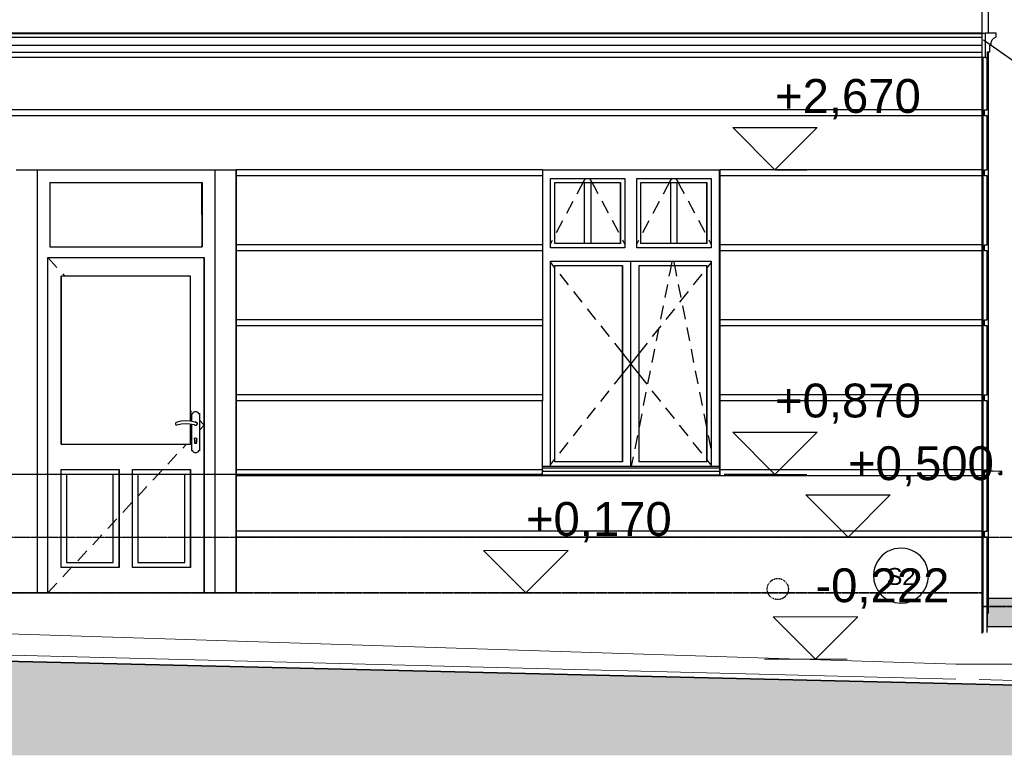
# Model space of a CAD drawing. Header units: millimetres. Extents: x -29001 to 109416, y -1251 to 13451.
# Tile 139 of 163: x -5852 to -31, y -790 to 3558. Entities that reach past the tile are written whole.
import ezdxf

# ---------------------------------------------------------------- set-up
doc = ezdxf.new("R2010")
doc.units = ezdxf.units.MM
doc.header["$MEASUREMENT"] = 0
doc.linetypes.add('čárkovaná 3', pattern=[1.5, 1, -0.5])
doc.linetypes.add('Čárkovaná S', pattern=[2.5, 1.5, -1])
for name, color, linetype in [('POHLED JIŽNÍ_1_Konstrukce - nosné', 7, 'Continuous'), ('POHLED JIŽNÍ_1_Kóty - SP', 7, 'Continuous'), ('POHLED JIŽNÍ_1_Nové_3D prvky fasada stavajici', 7, 'Continuous'), ('POHLED JIŽNÍ_1_Nové_Konstrukce - nenosné', 7, 'Continuous'), ('POHLED JIŽNÍ_1_Nové_Konstrukce - nosné', 7, 'Continuous'), ('POHLED JIŽNÍ_1_Nové_Konstrukce - střechy a skořepiny', 7, 'Continuous'), ('POHLED JIŽNÍ_1_Nové_Kresby a obrázky', 7, 'Continuous'), ('POHLED JIŽNÍ_1_Nové_Kóty - SP', 7, 'Continuous'), ('POHLED JIŽNÍ_1_Nové_Popis', 7, 'Continuous'), ('POHLED JIŽNÍ_1_Situace - terén', 7, 'Continuous'), ('POHLED JIŽNÍ_1_Výplně – Řezové', 7, 'Continuous')]:
    doc.layers.add(name, color=color, linetype=linetype)
doc.styles.add('GENEROVANÝ_STYL_1', font='txt')
doc.styles.add('GENEROVANÝ_STYL_3', font='txt')

msp = doc.modelspace()

# ---------------------------------------------------------------- hatches: boundary and pattern name
at = {"layer": 'POHLED JIŽNÍ_1_Nové_Konstrukce - střechy a skořepiny', "linetype": 'Continuous', "lineweight": 0, "true_color": 0xd8c3c3}
msp.add_hatch(color=9, dxfattribs=at).paths.add_polyline_path([(927.3, -30), (927.3, 140), (-130.9, 140), (-130.9, -30)])
at = {"layer": 'POHLED JIŽNÍ_1_Výplně – Řezové', "linetype": 'Continuous', "lineweight": 0, "true_color": 0x262626}
msp.add_hatch(color=250, dxfattribs=at).paths.add_polyline_path([(-27829.5, 285), (-27904.9, 285.9), (-27904.9, -789.6), (2949, -789.6), (2949, -448.2), (2747.7, -443.5), (-115.4, -370.9)])

# ---------------------------------------------------------------- linework, layer by layer
at = {"layer": 'POHLED JIŽNÍ_1_Konstrukce - nosné', "color": 7, "linetype": 'Continuous', "lineweight": 13}
for p, q in [((-335.6, 3480), (-335.6, 3475.2)), ((-325.2, 3475.2), (-325.2, 3480))]:
    msp.add_line(p, q, dxfattribs=at)
at = {"layer": 'POHLED JIŽNÍ_1_Konstrukce - nosné', "color": 7, "linetype": 'čárkovaná 3', "lineweight": 35}
for p, q in [((-162.2, 170), (-7266.4, 170)), ((-162.2, 90), (2869.3, 90))]:
    msp.add_line(p, q, dxfattribs=at)
at = {"layer": 'POHLED JIŽNÍ_1_Kóty - SP', "color": 154, "linetype": 'Continuous', "lineweight": 13}
for p, q in [((-2859.1, 170), (-3109.1, 420)), ((-3109.1, 420), (-2609.1, 420)), ((-2609.1, 420), (-2859.1, 170)), ((-2859.1, 170), (-3159.1, 170)), ((-2859.1, 170), (-2671.6, 170)), ((-1147.5, -222), (-1397.5, 28)), ((-1397.5, 28), (-897.5, 28)), ((-897.5, 28), (-1147.5, -222)), ((-1147.5, -222), (-1447.5, -222)), ((-1147.5, -222), (-960, -222))]:
    msp.add_line(p, q, dxfattribs=at)
at = {"layer": 'POHLED JIŽNÍ_1_Nové_3D prvky fasada stavajici', "color": 1, "linetype": 'Continuous', "lineweight": 25}
for p, q in [((-126.4, 4125.2), (-126.4, 3478.8)), ((-126.4, 3368.1), (-126.4, 892)), ((-126.4, 892), (-126.4, 891.7)), ((-126.4, 891.7), (-126.4, 49.1))]:
    msp.add_line(p, q, dxfattribs=at)
at = {"layer": 'POHLED JIŽNÍ_1_Nové_Konstrukce - nenosné', "color": 1, "linetype": 'Continuous', "lineweight": 25}
for p, q in [((-131.1, 480), (-126.4, 480)), ((-131.1, 310), (-126.4, 310)), ((-131.1, 140), (-126.4, 140))]:
    msp.add_line(p, q, dxfattribs=at)
at = {"layer": 'POHLED JIŽNÍ_1_Nové_Konstrukce - nosné', "color": 1, "linetype": 'Continuous', "lineweight": 25}
for p, q in [((-162.2, 3480), (-162.2, 6830)), ((-15759.2, 3480), (-162.2, 3480)), ((-162, 3475.2), (-15759.2, 3475.2)), ((-162, 3452.5), (-15759.2, 3452.5)), ((-323.5, 3475.2), (-323.5, 3480)), ((-163.5, 3480), (-163.5, 3475.2)), ((-163.5, 3478.8), (-143.4, 3478.8)), ((-162, 3452.5), (-162, 3475.2)), ((-162, 3446.1), (-162, 3452.5)), ((-162, 3434.8), (-162, 3446.1)), ((-162, 3420.2), (-162, 3434.8)), ((-143.4, 3478.8), (-143.4, 3334.7)), ((-78.4, 3478.8), (-143.4, 3478.8)), ((-108.9, 3423.8), (-103.4, 3438.4)), ((-103.4, 3438.4), (-92.7, 3449.7)), ((-92.7, 3449.7), (-78.5, 3456.1)), ((-78.5, 3456.1), (-78.4, 3478.8)), ((-162, 3404.7), (-15759.2, 3404.7)), ((-162.1, 3364.6), (-162.1, 3404.7)), ((-162, 3404.7), (-162, 3420.2)), ((-117.1, 3368.2), (-117.2, 3408.3)), ((-117.2, 3408.3), (-108.4, 3408.3)), ((-108.4, 3408.3), (-108.9, 3423.8)), ((-162.1, 3364.6), (-15759.2, 3364.6)), ((-162.1, 3364.5), (-15759.2, 3364.5)), ((-162, 3334.7), (-10060.3, 3334.7)), ((-162.1, 3334.7), (-162.1, 3364.5)), ((-162, 3024.8), (-162, 3334.7)), ((-162, 3334.7), (-157.8, 3334.7)), ((-157.8, 3334.7), (-157.7, -63.9)), ((-143.4, 3334.7), (-157.8, 3334.7)), ((-143.4, 3334.7), (-130.9, 3334.7)), ((-131.2, 3024.8), (-131.2, 3334.7)), ((-130.9, 3368.1), (-117.1, 3368.2)), ((-130.9, 3334.7), (-130.9, 3368.1)), ((-162, 3024.8), (-10060.3, 3024.8)), ((-162, 2989.1), (-10060.3, 2989.1)), ((-162, 2989.1), (-162, 3024.8)), ((-162, 2670), (-162, 2989.1)), ((-147.3, 2989.1), (-147.3, 3024.8)), ((-147.3, 3024.8), (-131.2, 3024.8)), ((-131.2, 2989.1), (-147.3, 2989.1)), ((-131.2, 2670), (-131.2, 2989.1)), ((-5872.5, 2670), (-4573, 2670)), ((-5747.4, 170), (-5747.4, 2670)), ((-4699.1, 2670), (-4699.1, 2594.9)), ((-4697.4, 2670), (-4697.4, 170)), ((-4573.1, 170), (-4573.1, 2670)), ((-2761.8, 2670), (-4573, 2670)), ((-4573, 2670), (-4573, 2634.3)), ((-4573, 2634.3), (-4573, 2227.1)), ((-2761.8, 2634.3), (-4573, 2634.3)), ((-2761.8, 2670), (-2761.8, 2634.3)), ((-2761.8, 2670), (-1711.8, 2670)), ((-2761.8, 2634.3), (-2761.8, 2227.1)), ((-2713.8, 2210), (-2713.8, 2620)), ((-2713.8, 2620), (-2273.8, 2620)), ((-2520.5, 2595), (-2507.2, 2620)), ((-2467.2, 2595), (-2480.6, 2620)), ((-2273.9, 2620), (-2273.9, 2210)), ((-2273.8, 2620), (-2273.8, 2210)), ((-2203.8, 2210), (-2203.8, 2620)), ((-2203.8, 2620), (-1763.8, 2620)), ((-2010.5, 2595), (-1997.2, 2620)), ((-1957.2, 2595), (-1970.6, 2620)), ((-1763.9, 2620), (-1763.9, 2210)), ((-1763.8, 2620), (-1763.8, 2210)), ((-1713.8, 920), (-1713.8, 2670)), ((-1713.2, 2670), (-1713.2, 900)), ((-1713.1, 898.3), (-1713.1, 2670)), ((-1712.8, 2670), (-1712.8, 891.9)), ((-1711.9, 870), (-1711.9, 2670)), ((-162, 2670), (-1711.8, 2670)), ((-1711.8, 2670), (-1711.8, 2634.3)), ((-1711.8, 2634.3), (-1711.8, 2227.1)), ((-162, 2634.3), (-1711.8, 2634.3)), ((-162, 2634.3), (-162, 2670)), ((-162, 2227.1), (-162, 2634.3)), ((-147.3, 2634.3), (-147.3, 2670)), ((-147.3, 2670), (-131.2, 2670)), ((-131.2, 2634.3), (-147.3, 2634.3)), ((-131.2, 2227.1), (-131.2, 2634.3)), ((-5674.1, 2595), (-4774.1, 2595)), ((-5674.1, 2594.9), (-5674.1, 2595)), ((-5674.1, 2594.9), (-5674.1, 2215)), ((-4774.1, 2595), (-4774.2, 2595)), ((-4774.2, 2595), (-4774.2, 2594.9)), ((-4774.1, 2215), (-4774.2, 2594.9)), ((-4774.2, 2594.9), (-4774.1, 2594.9)), ((-4774.1, 2594.9), (-4774.1, 2215)), ((-4699.1, 2594.9), (-4699.1, 170)), ((-2688.9, 2235), (-2688.9, 2595)), ((-2688.9, 2595), (-2298.9, 2595)), ((-2555.5, 2529.2), (-2531.5, 2574.4)), ((-2531.5, 2574.4), (-2520.5, 2595)), ((-2513.9, 2595), (-2513.9, 2235)), ((-2473.9, 2235), (-2473.9, 2595)), ((-2456.3, 2574.4), (-2467.2, 2595)), ((-2432.2, 2529.2), (-2456.3, 2574.4)), ((-2298.9, 2595), (-2298.9, 2235)), ((-2298.9, 2235), (-2298.9, 2595)), ((-2178.9, 2235), (-2178.9, 2595)), ((-2178.9, 2595), (-1788.9, 2595)), ((-2045.5, 2529.2), (-2021.5, 2574.4)), ((-2021.5, 2574.4), (-2010.5, 2595)), ((-2003.9, 2595), (-2003.9, 2235)), ((-1963.9, 2235), (-1963.9, 2595)), ((-1946.3, 2574.4), (-1957.2, 2595)), ((-1922.2, 2529.2), (-1946.3, 2574.4)), ((-1788.9, 2595), (-1788.9, 2235)), ((-1788.9, 2235), (-1788.9, 2595)), ((-2616.6, 2414.5), (-2579, 2485.1)), ((-2371.1, 2414.5), (-2408.7, 2485.1)), ((-2106.7, 2414.5), (-2069, 2485.1)), ((-1861.1, 2414.5), (-1898.7, 2485.1)), ((-2677.8, 2299.7), (-2640.2, 2370.4)), ((-2310, 2299.7), (-2347.6, 2370.4)), ((-2167.8, 2299.7), (-2130.2, 2370.4)), ((-1800, 2299.7), (-1837.6, 2370.4)), ((-5674, 2215), (-5674.1, 2215)), ((-5674, 2215), (-4774.2, 2215)), ((-4774.2, 2215), (-4774.1, 2215)), ((-4573, 2227.1), (-4573, 2191.5)), ((-2761.8, 2227.1), (-4573, 2227.1)), ((-2761.8, 2227.1), (-2761.8, 2191.5)), ((-2713.8, 2232), (-2701.3, 2255.6)), ((-2298.9, 2235), (-2688.9, 2235)), ((-2273.9, 2231.9), (-2286.5, 2255.6)), ((-2203.8, 2232), (-2191.3, 2255.6)), ((-1788.9, 2235), (-2178.9, 2235)), ((-1763.9, 2231.9), (-1776.5, 2255.6)), ((-1711.8, 2227.1), (-1711.8, 2191.5)), ((-162, 2227.1), (-1711.8, 2227.1)), ((-162, 2191.5), (-162, 2227.1)), ((-147.2, 2191.5), (-147.2, 2227.1)), ((-147.2, 2227.1), (-131.2, 2227.1)), ((-4573, 2191.5), (-4573, 1784.1)), ((-2761.8, 2191.5), (-4573, 2191.5)), ((-2761.8, 2191.5), (-2761.8, 1784.1)), ((-2273.8, 2210), (-2713.8, 2210)), ((-1763.8, 2210), (-2203.8, 2210)), ((-1711.8, 2191.5), (-1711.8, 1784.1)), ((-162, 2191.5), (-1711.8, 2191.5)), ((-162, 1784.1), (-162, 2191.5)), ((-131.2, 2191.5), (-147.2, 2191.5)), ((-131.2, 1784.1), (-131.2, 2191.5)), ((-5686.1, 170), (-5686.1, 2152)), ((-5686.1, 2152), (-5674.1, 2152)), ((-5686.1, 2151.9), (-5631.6, 2093.5)), ((-5674.1, 2152), (-4774.1, 2152)), ((-4774.1, 2152), (-4762.1, 2152)), ((-4762.2, 2042), (-4762.2, 2152)), ((-4762.1, 2152), (-4762.1, 170)), ((-2713.8, 920), (-2713.8, 2130)), ((-2713.8, 2130), (-1763.8, 2130)), ((-2713.8, 2123.4), (-2689.1, 2092.3)), ((-2688.9, 945), (-2688.9, 2105)), ((-2688.9, 2105), (-2288.9, 2105)), ((-2288.9, 2105), (-2288.9, 945)), ((-2288.9, 945), (-2288.9, 2105)), ((-2238.9, 920), (-2238.9, 2130)), ((-2188.9, 945), (-2188.9, 2105)), ((-2188.9, 2105), (-1788.9, 2105)), ((-2004.4, 2076.5), (-1998.8, 2105)), ((-1998.8, 2105), (-1993.8, 2130)), ((-1979, 2105), (-1983.9, 2130)), ((-1973.3, 2076.5), (-1979, 2105)), ((-1788.9, 2105), (-1788.9, 945)), ((-1788.9, 945), (-1788.9, 2105)), ((-1763.9, 2123.5), (-1788.6, 2092.3)), ((-1763.9, 2130), (-1763.9, 920)), ((-1763.8, 2130), (-1763.8, 920)), ((-5606.2, 1050), (-5606.2, 2042)), ((-4842.1, 2042), (-5606.1, 2042)), ((-5606.1, 2042), (-5606.1, 1050)), ((-5597.5, 2056.9), (-5583.6, 2042)), ((-4842.1, 1185), (-4842.1, 2042)), ((-4762.2, 320), (-4762.2, 2042)), ((-2658.1, 2053.2), (-2608.3, 1990.5)), ((-2011.2, 2042.6), (-2004.4, 2076.5)), ((-1966.6, 2042.6), (-1973.3, 2076.5)), ((-1819.7, 2053.2), (-1869.4, 1990.5)), ((-2036.5, 1915.1), (-2020.9, 1993.6)), ((-1941.3, 1915.1), (-1956.8, 1993.6)), ((-2577.2, 1951.3), (-2527.5, 1888.7)), ((-1900.5, 1951.3), (-1950.2, 1888.7)), ((-2061.8, 1787.6), (-2046.2, 1866.1)), ((-1916, 1787.6), (-1931.5, 1866.1)), ((-2496.4, 1849.5), (-2446.7, 1786.9)), ((-1981.3, 1849.5), (-2031.1, 1786.9)), ((-2761.8, 1784.1), (-4573, 1784.1)), ((-4573, 1784.1), (-4573, 1748.5)), ((-2761.8, 1748.5), (-4573, 1748.5)), ((-4573, 1748.5), (-4573, 1341.5)), ((-2761.8, 1784.1), (-2761.8, 1748.5)), ((-2761.8, 1748.5), (-2761.8, 1341.5)), ((-2415.6, 1747.7), (-2365.9, 1685)), ((-2062.1, 1747.7), (-2111.9, 1685)), ((-162, 1784.1), (-1711.8, 1784.1)), ((-1711.8, 1784.1), (-1711.8, 1748.5)), ((-162, 1748.5), (-1711.8, 1748.5)), ((-1711.8, 1748.5), (-1711.8, 1341.5)), ((-162, 1748.5), (-162, 1784.1)), ((-162, 1341.5), (-162, 1748.5)), ((-147.2, 1784.1), (-131.2, 1784.1)), ((-147.2, 1748.5), (-147.2, 1784.1)), ((-131.1, 1748.5), (-147.2, 1748.5)), ((-131.1, 1341.5), (-131.1, 1748.5)), ((-2087.1, 1660.1), (-2071.5, 1738.6)), ((-1890.7, 1660.1), (-1906.2, 1738.6)), ((-2334.8, 1645.9), (-2288.9, 1588)), ((-2143, 1645.9), (-2188.9, 1588)), ((-2288.9, 1588), (-2288.6, 1587.7)), ((-2288.6, 1587.7), (-2238.9, 1525)), ((-2189.1, 1587.7), (-2238.9, 1525)), ((-2188.9, 1588), (-2189.1, 1587.7)), ((-2112.4, 1532.6), (-2096.8, 1611)), ((-1865.4, 1532.6), (-1880.9, 1611)), ((-2288.6, 1462.3), (-2238.9, 1525)), ((-2189.1, 1462.3), (-2238.9, 1525)), ((-2334.8, 1404.1), (-2288.9, 1462)), ((-2288.9, 1462), (-2288.6, 1462.3)), ((-2188.9, 1462), (-2189.1, 1462.3)), ((-2143, 1404.1), (-2188.9, 1462)), ((-2137.7, 1405.1), (-2122.1, 1483.5)), ((-1840.1, 1405.1), (-1855.6, 1483.5)), ((-2761.8, 1341.5), (-4573, 1341.5)), ((-4573, 1341.5), (-4573, 1305.8)), ((-2761.8, 1341.5), (-2761.8, 1305.8)), ((-2415.6, 1302.3), (-2365.9, 1365)), ((-2163, 1277.5), (-2147.4, 1356)), ((-2062.1, 1302.3), (-2111.9, 1365)), ((-1814.8, 1277.5), (-1830.3, 1356)), ((-162, 1341.5), (-1711.8, 1341.5)), ((-1711.8, 1341.5), (-1711.8, 1305.8)), ((-162, 1305.8), (-162, 1341.5)), ((-147.2, 1305.8), (-147.2, 1341.5)), ((-147.2, 1341.5), (-131.1, 1341.5)), ((-2761.8, 1305.8), (-4573, 1305.8)), ((-4573, 1305.8), (-4573, 898.5)), ((-2761.8, 898.5), (-2761.8, 1305.8)), ((-162, 1305.8), (-1711.8, 1305.8)), ((-1711.8, 1305.8), (-1711.8, 898.5)), ((-162, 898.5), (-162, 1305.8)), ((-131.1, 1305.8), (-147.2, 1305.8)), ((-131.1, 898.5), (-131.1, 1305.8)), ((-4842.1, 1246.8), (-4833.7, 1237.8)), ((-4834.7, 1183.3), (-4834.7, 1230)), ((-4834.7, 1183.3), (-4834.7, 1230)), ((-4834.7, 1230), (-4829, 1230)), ((-4829, 1230), (-4824.4, 1237.6)), ((-4829, 1230), (-4824.3, 1237.6)), ((-4824.4, 1237.6), (-4816.6, 1242)), ((-4824.3, 1237.6), (-4816.6, 1242)), ((-4816.6, 1242), (-4807.7, 1242)), ((-4807.7, 1242), (-4800, 1237.6)), ((-4800, 1237.6), (-4795.4, 1230)), ((-4795.4, 1230), (-4789.7, 1230)), ((-4789.7, 1230), (-4789.7, 1010)), ((-2496.4, 1200.5), (-2446.7, 1263.1)), ((-2188.3, 1150), (-2172.7, 1228.5)), ((-1981.3, 1200.5), (-2031.1, 1263.1)), ((-1789.5, 1150), (-1805, 1228.5)), ((-4930.7, 1173.6), (-4931.4, 1168.1)), ((-4930.7, 1173.6), (-4931.4, 1168.1)), ((-4931.4, 1168.1), (-4928, 1163.6)), ((-4931.4, 1168.1), (-4928, 1163.6)), ((-4926.3, 1177.2), (-4930.7, 1173.6)), ((-4926.3, 1177.2), (-4930.7, 1173.6)), ((-4899.3, 1184.3), (-4926.3, 1177.2)), ((-4926.3, 1177.2), (-4926.3, 1177.2)), ((-4922.5, 1162.6), (-4897.4, 1169.2)), ((-4871.4, 1187.1), (-4899.3, 1184.3)), ((-4899.3, 1184.3), (-4899.3, 1184.3)), ((-4897.4, 1169.2), (-4871.6, 1171.7)), ((-4871.7, 1171.7), (-4871.6, 1171.7)), ((-4871.6, 1171.7), (-4845.8, 1170.2)), ((-4843.5, 1185.3), (-4871.4, 1187.1)), ((-4845.8, 1170.2), (-4845.8, 1170.2)), ((-4845.8, 1170.2), (-4820.5, 1164.7)), ((-4816.3, 1179.1), (-4843.5, 1185.3)), ((-4842.1, 1050), (-4842.1, 1169.4)), ((-4834.7, 1010), (-4834.7, 1167.8)), ((-4834.7, 1010), (-4834.7, 1167.8)), ((-4820.5, 1164.7), (-4815.6, 1160.6)), ((-4820.5, 1164.7), (-4815.5, 1160.6)), ((-4809.9, 1179.8), (-4816.3, 1179.1)), ((-4816.3, 1179.1), (-4816.3, 1179.1)), ((-4814.4, 1179.3), (-4812.2, 1180)), ((-4812.1, 1180), (-4811, 1179.6)), ((-4804.4, 1176.4), (-4809.9, 1179.8)), ((-4808.1, 1178.7), (-4806.3, 1178.1)), ((-4806.3, 1178.1), (-4805.6, 1177.1)), ((-4802.1, 1170.4), (-4804.4, 1176.4)), ((-4803.9, 1164.2), (-4802.1, 1170.4)), ((-4803.6, 1174.5), (-4802.6, 1173.1)), ((-4802.6, 1166.9), (-4803.4, 1165.8)), ((-4802.6, 1173.1), (-4802.6, 1171.9)), ((-4802.6, 1168.5), (-4802.6, 1166.9)), ((-4789.7, 1190.5), (-4762.2, 1161)), ((-4928, 1163.6), (-4928, 1163.6)), ((-4928, 1163.6), (-4922.5, 1162.6)), ((-4818, 1161.9), (-4819.3, 1163.7)), ((-4816.6, 1161.4), (-4818, 1161.9)), ((-4815.6, 1160.6), (-4815.5, 1160.6)), ((-4815.5, 1160.6), (-4809.1, 1160.4)), ((-4812.1, 1160), (-4813.9, 1160.6)), ((-4810.6, 1160.5), (-4812.1, 1160)), ((-4809.1, 1160.4), (-4803.9, 1164.2)), ((-4806.3, 1161.9), (-4807.8, 1161.4)), ((-4805.3, 1163.2), (-4806.3, 1161.9)), ((-4789.7, 1131.5), (-4762.2, 1161)), ((-2577.2, 1098.7), (-2527.5, 1161.3)), ((-1900.5, 1098.7), (-1950.2, 1161.3)), ((-5606.1, 1050), (-4842.1, 1050)), ((-4888.3, 1025.7), (-4865.7, 1050)), ((-4842.1, 1075.2), (-4834.7, 1083.2)), ((-4819.6, 1079.7), (-4817.5, 1085.1)), ((-4817.2, 1074.4), (-4819.6, 1079.7)), ((-4817.5, 1085.1), (-4812.2, 1087.4)), ((-4817.2, 1057.5), (-4817.2, 1074.4)), ((-4815.7, 1054), (-4817.2, 1057.5)), ((-4812.2, 1052.5), (-4815.7, 1054)), ((-4812.2, 1087.4), (-4812.2, 1087.4)), ((-4812.2, 1087.4), (-4806.8, 1085.1)), ((-4808.6, 1054), (-4812.2, 1052.5)), ((-4812.2, 1052.5), (-4812.2, 1052.5)), ((-4808.6, 1054), (-4807.2, 1057.5)), ((-4807.2, 1057.5), (-4808.6, 1054)), ((-4807.2, 1074.4), (-4804.7, 1079.7)), ((-4804.7, 1079.7), (-4807.2, 1074.4)), ((-4807.2, 1057.5), (-4807.2, 1074.4)), ((-4807.2, 1074.4), (-4807.2, 1057.5)), ((-4804.7, 1079.7), (-4806.8, 1085.1)), ((-4806.8, 1085.1), (-4804.7, 1079.7)), ((-2658.1, 996.8), (-2608.3, 1059.5)), ((-2213.6, 1022.5), (-2198, 1101)), ((-1819.7, 996.8), (-1869.4, 1059.5)), ((-1764.2, 1022.5), (-1779.7, 1101)), ((-4829, 1010), (-4834.7, 1010)), ((-4824.4, 1002.4), (-4829, 1010)), ((-4824.3, 1002.4), (-4829, 1010)), ((-4816.6, 998), (-4824.4, 1002.4)), ((-4816.6, 998), (-4824.3, 1002.4)), ((-4807.7, 998), (-4816.6, 998)), ((-4800, 1002.4), (-4807.7, 998)), ((-4795.4, 1010), (-4800, 1002.4)), ((-4789.7, 1010), (-4795.4, 1010)), ((-4976.9, 930.7), (-4922.4, 989.2)), ((-2713.8, 926.6), (-2689.1, 957.7)), ((-2288.9, 945), (-2688.9, 945)), ((-2233.9, 920), (-2223.3, 973.5)), ((-1788.9, 945), (-2188.9, 945)), ((-1763.9, 926.5), (-1788.6, 957.7)), ((-5606.2, 900), (-5264.2, 900)), ((-5606.2, 320), (-5606.2, 900)), ((-5264.2, 900), (-5264.2, 320)), ((-5264.2, 320), (-5264.2, 900)), ((-5184.2, 320), (-5184.2, 900)), ((-5184.2, 900), (-4842.2, 900)), ((-5065.6, 835.6), (-5011, 894.1)), ((-4842.2, 320), (-4842.2, 900)), ((-4842.2, 900), (-4842.2, 320)), ((-2761.8, 898.5), (-4573, 898.5)), ((-4573, 898.5), (-4573, 862.9)), ((-2762.8, 891.7), (-2762.6, 888.8)), ((-2762.6, 888.8), (-2762.6, 868.8)), ((-2762.6, 888.8), (-1712.6, 888.8)), ((-2762.6, 868.8), (-2762.6, 878.8)), ((-2761.8, 920), (-1713.8, 920)), ((-2761.8, 910), (-1713.8, 910)), ((-2761.8, 898.5), (-2761.8, 891.7)), ((-1713.8, 920), (-1713.8, 910)), ((-1713.8, 910), (-1713.2, 900)), ((-1713.2, 900), (-1712.6, 888.8)), ((-1712.6, 888.8), (-1712.6, 868.8)), ((-162, 898.5), (-1711.8, 898.5)), ((-1711.8, 898.5), (-1711.8, 870)), ((-162, 862.9), (-162, 898.5)), ((-147.2, 862.9), (-147.2, 898.5)), ((-147.2, 898.5), (-131.1, 898.5)), ((-147.2, 892.8), (-47, 888.8)), ((-147.2, 892.7), (-49.6, 888.8)), ((-147.2, 892.5), (-54.2, 888.8)), ((-147.2, 892.4), (-56.8, 888.8)), ((-147.2, 886.3), (-126.4, 884.9)), ((-147.2, 886.1), (-126.4, 884.7)), ((-147.2, 885.9), (-126.4, 884.5)), ((-147.2, 885.6), (-126.4, 884.3)), ((-56.8, 868.8), (-66.8, 878.8)), ((-66.8, 878.8), (-64.2, 878.8)), ((-54.2, 868.8), (-64.2, 878.8)), ((-49.6, 868.8), (-59.6, 878.8)), ((-57, 878.8), (-59.6, 878.8)), ((-47, 868.8), (-57, 878.8)), ((-56.8, 888.8), (-56.8, 878.6)), ((-56.8, 888.8), (-54.2, 888.8)), ((-56.8, 876), (-56.8, 871.4)), ((-54.2, 888.8), (-54.2, 876)), ((-54.2, 873.4), (-54.2, 868.8)), ((-49.6, 888.8), (-49.6, 871.4)), ((-47, 888.8), (-49.6, 888.8)), ((-47, 888.8), (-47, 868.8)), ((-2761.8, 870), (-27836.3, 870)), ((-5300.2, 870), (-5576.2, 870)), ((-5576.2, 870), (-5576.2, 350)), ((-5576.2, 870), (-5576.2, 350)), ((-5300.2, 350), (-5300.2, 870)), ((-4875.2, 870), (-5154.2, 870)), ((-5154.2, 870), (-5154.2, 350)), ((-5154.2, 870), (-5154.2, 350)), ((-4875.2, 350), (-4875.2, 870)), ((-162, 862.9), (-4573, 862.9)), ((-4573, 862.9), (-4573, 535.2)), ((-2762.6, 868.8), (-1712.6, 868.8)), ((-1711.8, 870), (-1712.6, 870)), ((-162, 535.2), (-162, 862.9)), ((-131.1, 862.9), (-147.2, 862.9)), ((-131.1, 535.2), (-131.1, 862.9)), ((-56.8, 868.8), (-54.2, 868.8)), ((-47, 868.8), (-49.6, 868.8)), ((-5154.3, 740.5), (-5099.7, 799)), ((-5242.9, 645.4), (-5188.4, 703.9)), ((-5331.6, 550.3), (-5277, 608.8)), ((-162, 535.2), (-4573, 535.2)), ((-4573, 535.2), (-4573, 499.5)), ((-162, 499.5), (-162, 535.2)), ((-147.2, 499.5), (-147.2, 535.2)), ((-147.2, 535.2), (-131.1, 535.2)), ((-5420.2, 455.2), (-5365.7, 513.8)), ((-162, 499.5), (-4573, 499.5)), ((-4573, 499.5), (-4573, 170)), ((-162, -70.2), (-162, 499.5)), ((-131.1, 499.5), (-147.2, 499.5)), ((-131.1, -64.3), (-131.1, 499.5)), ((-5508.9, 360.2), (-5454.3, 418.7)), ((-5576.2, 350), (-5300.2, 350)), ((-5154.2, 350), (-4875.2, 350)), ((-5264.2, 320), (-5606.2, 320)), ((-5597.5, 265.1), (-5543, 323.6)), ((-4842.2, 320), (-5184.2, 320)), ((-4762.2, 170), (-4762.2, 320)), ((-5686.1, 170.1), (-5631.6, 228.5)), ((-4573, 170), (-5872.5, 170))]:
    msp.add_line(p, q, dxfattribs=at)
at = {"layer": 'POHLED JIŽNÍ_1_Nové_Konstrukce - nosné', "color": 1, "linetype": 'čárkovaná 3', "lineweight": 25}
msp.add_line((-20487.6, 499.5), (109.8, 499.5), dxfattribs=at)
at = {"layer": 'POHLED JIŽNÍ_1_Nové_Konstrukce - nosné', "color": 1, "linetype": 'Continuous', "lineweight": 25, "flags": 128}
msp.add_lwpolyline([(-804, 275, 1), (-479.1, 269.3, 1)], format="xyb", close=True, dxfattribs=at)
at = {"layer": 'POHLED JIŽNÍ_1_Nové_Konstrukce - střechy a skořepiny', "color": 1, "linetype": 'Continuous', "lineweight": 25, "flags": 128}
msp.add_lwpolyline([(927.3, -30), (-130.9, -30), (-130.9, 140), (927.3, 140)], close=True, dxfattribs=at)
at = {"layer": 'POHLED JIŽNÍ_1_Nové_Kresby a obrázky', "color": 1, "linetype": 'Čárkovaná S', "lineweight": 25}
msp.add_circle((-1369.9, 193.1), 62.5, dxfattribs=at)
at = {"layer": 'POHLED JIŽNÍ_1_Nové_Kóty - SP', "color": 1, "linetype": 'Continuous', "lineweight": 25}
for p, q in [((-1386.5, 2670), (-1636.5, 2920)), ((-1636.5, 2920), (-1136.5, 2920)), ((-1136.5, 2920), (-1386.5, 2670)), ((-1386.5, 2670), (-1686.5, 2670)), ((-1386.5, 2670), (-1199, 2670)), ((-1386.5, 870), (-1636.5, 1120)), ((-1636.5, 1120), (-1136.5, 1120)), ((-1136.5, 1120), (-1386.5, 870)), ((-1386.5, 870), (-1686.5, 870)), ((-1386.5, 870), (-1199, 870)), ((-954.7, 499.5), (-1204.7, 749.5)), ((-1204.7, 749.5), (-704.7, 749.5)), ((-704.7, 749.5), (-954.7, 499.5)), ((-954.7, 499.5), (-1142.2, 499.5)), ((-954.7, 499.5), (-654.7, 499.5))]:
    msp.add_line(p, q, dxfattribs=at)
at = {"layer": 'POHLED JIŽNÍ_1_Nové_Popis', "color": 1, "linetype": 'Continuous', "lineweight": 25}
msp.add_line((107.6, 3254.3), (-152.7, 3437.7), dxfattribs=at)
at = {"layer": 'POHLED JIŽNÍ_1_Situace - terén', "color": 7, "linetype": 'Continuous', "lineweight": 13}
for p, q in [((-9473.1, 43), (-317.1, -251.8)), ((-162, -49.4), (-158.1, -49.5)), ((-131.1, -47.8), (-129.3, -50)), ((-131.1, -50), (-129.3, -50)), ((-317.1, -338.9), (-9473.1, -107)), ((-317.1, -251.8), (-238, -251.7)), ((-238, -251.7), (-79.7, -251.3)), ((-79.7, -251.3), (77.8, -250.9)), ((1336.4, -380.7), (-180.1, -342.3))]:
    msp.add_line(p, q, dxfattribs=at)
at = {"layer": 'POHLED JIŽNÍ_1_Situace - terén', "color": 7, "linetype": 'Continuous', "lineweight": 35, "flags": 128}
msp.add_lwpolyline([(-27904.9, 285.9), (-27829.5, 285), (-115.4, -370.9), (2747.7, -443.5), (2949, -448.2)], dxfattribs=at)

# ---------------------------------------------------------------- texts
at = {"layer": 'POHLED JIŽNÍ_1_Konstrukce - nosné', "color": 1, "linetype": 'Continuous', "lineweight": 25, "insert": (-726.3, 267.8), "char_height": 100, "attachment_point": 4, "rotation": 358.99119, "style": 'GENEROVANÝ_STYL_3'}
msp.add_mtext('\\A1;{\\pql;\\fArial|b0|i0|c238|p38;S2}', dxfattribs=at)
at = {"layer": 'POHLED JIŽNÍ_1_Kóty - SP', "color": 1, "linetype": 'Continuous', "lineweight": 25, "char_height": 200, "width": 844.802, "attachment_point": 7, "style": 'GENEROVANÝ_STYL_1'}
for s, insert in [('\\A1;{\\pql;\\fArial|b0|i0|c0|p38;+2,670}', (-1386.5, 2970)), ('\\A1;{\\pql;\\fArial|b0|i0|c0|p38;+0,870}', (-1386.5, 1170)), ('\\A1;{\\pql;\\fArial|b0|i0|c0|p38;+0,500}', (-954.7, 799.5))]:
    msp.add_mtext(s, dxfattribs=dict(at, insert=insert))
at = {"layer": 'POHLED JIŽNÍ_1_Kóty - SP', "color": 154, "linetype": 'Continuous', "lineweight": 13, "char_height": 200, "attachment_point": 7, "style": 'GENEROVANÝ_STYL_1'}
for s, insert, width in [('\\A1;{\\pql;\\fArial|b0|i0|c0|p38;+0,170}', (-2859.1, 470), 844.802), ('\\A1;{\\pql;\\fArial|b0|i0|c0|p38;-0,222}', (-1147.5, 78), 775.316)]:
    msp.add_mtext(s, dxfattribs=dict(at, insert=insert, width=width))

doc.saveas('drawing.dxf')
